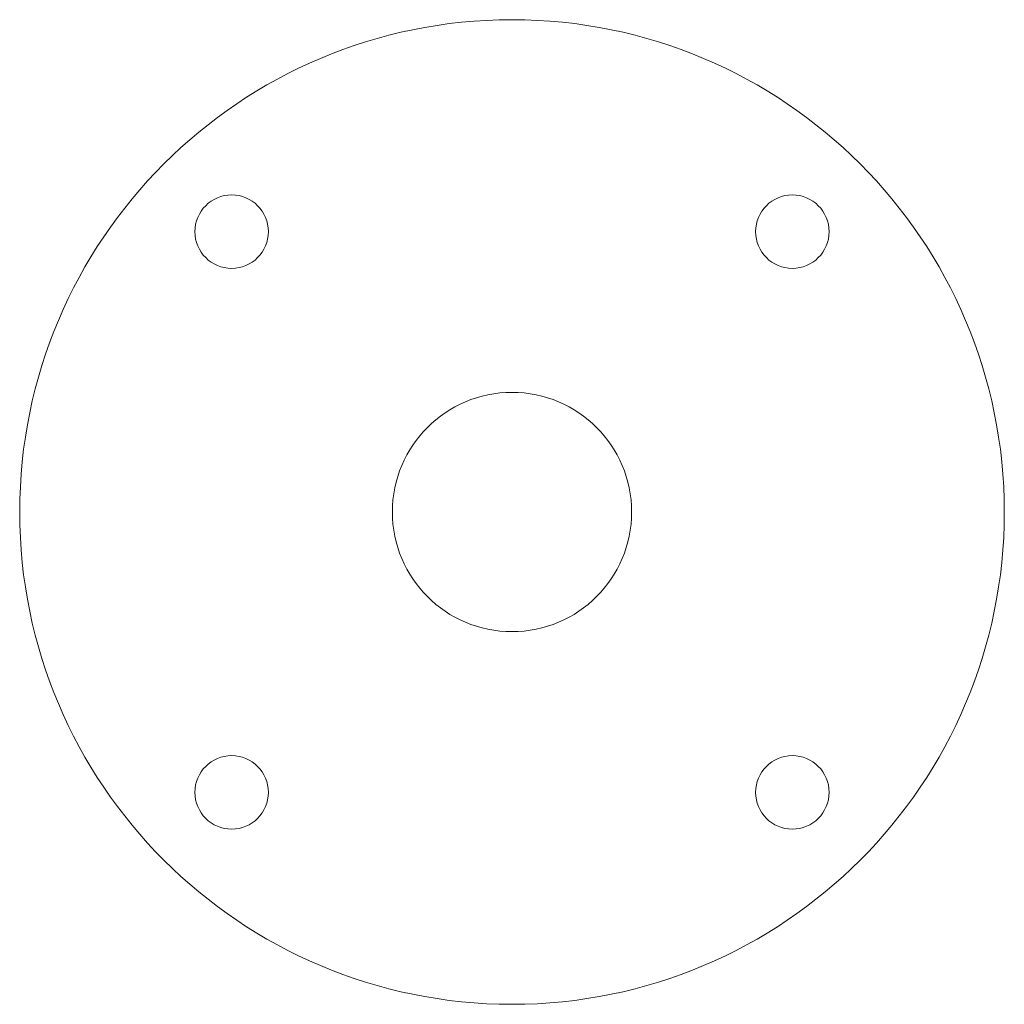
# Model space of a CAD drawing. Header units: millimetres. Extents: x 27 to 256, y 209 to 438.
import ezdxf

# ---------------------------------------------------------------- set-up
doc = ezdxf.new("R2010")
doc.units = ezdxf.units.MM

msp = doc.modelspace()

# ---------------------------------------------------------------- linework, layer by layer
at = {"color": 7, "linetype": 'Continuous', "lineweight": 15}
for centre, radius in [((141.41, 323.33), 114.3), ((76.32, 388.42), 8.53), ((206.5, 388.42), 8.53), ((141.41, 323.33), 27.78), ((76.32, 258.24), 8.53), ((206.5, 258.24), 8.53)]:
    msp.add_circle(centre, radius, dxfattribs=at)

doc.saveas('drawing.dxf')
